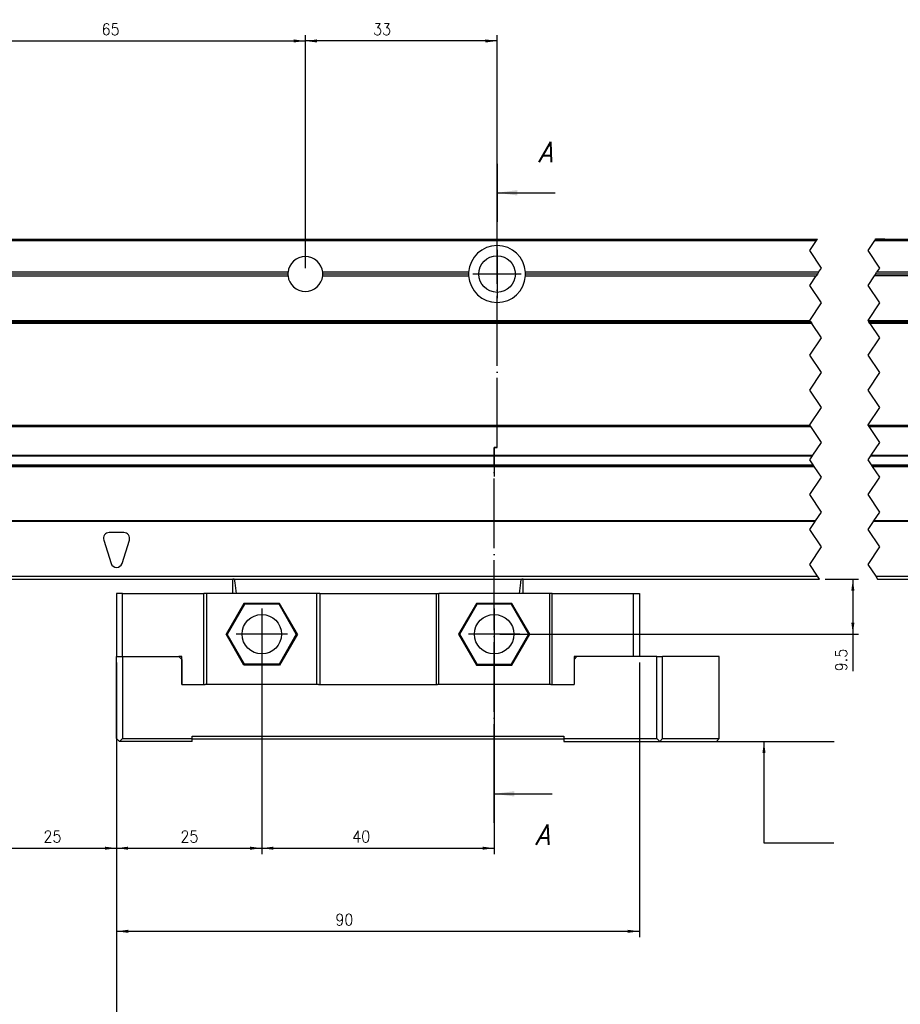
# Model space of a CAD drawing. Header units: inches. Extents: x -381 to 6628, y -418 to 176.
# Tile 7 of 27: x -181 to -29, y -177 to -8. Entities that reach past the tile are written whole.
import ezdxf

# ---------------------------------------------------------------- set-up
doc = ezdxf.new("R2010")
doc.units = ezdxf.units.IN
doc.linetypes.add('DOT_CENTER', pattern=[14, 12, -1, 0, -1])
doc.layers.add('1', color=7, linetype='Continuous')
doc.styles.add('CONVERTER_11', font='txt.shx', dxfattribs={"width": 0.9, "oblique": 15})
doc.styles.add('CONVERTER_12', font='txt.shx', dxfattribs={"width": 0.9})
doc.dimstyles.new('ME10_DIM_20', dxfattribs={"dimtxt": 2, "dimasz": 2, "dimexe": 1, "dimexo": 1, "dimgap": 1, "dimtad": 1, "dimdsep": 46, "dimtxsty": 'CONVERTER_12', "dimsah": 1, "dimcen": 0.09, "dimclrd": 2, "dimclre": 2, "dimclrt": 2, "dimadec": 0, "dimazin": 0, "dimtfac": 1, "dimtdec": 4, "dimtix": 1, "dimtmove": 0, "dimatfit": 3, "dimfxl": 1, "dimtolj": 1, "dimtzin": 0, "dimarcsym": 0})
doc.dimstyles.new('ME10_DIM_22', dxfattribs={"dimtxt": 2, "dimasz": 2, "dimexe": 1, "dimexo": 1, "dimgap": 1, "dimtad": 1, "dimdsep": 46, "dimtxsty": 'CONVERTER_12', "dimsah": 1, "dimcen": 0.09, "dimclrd": 2, "dimclre": 2, "dimclrt": 2, "dimadec": 0, "dimazin": 0, "dimtfac": 1, "dimtdec": 4, "dimtix": 1, "dimtmove": 0, "dimatfit": 3, "dimfxl": 1, "dimtolj": 1, "dimtzin": 0, "dimarcsym": 0})
doc.dimstyles.new('ME10_DIM_23', dxfattribs={"dimtxt": 2, "dimasz": 2, "dimexe": 1, "dimexo": 1, "dimgap": 1, "dimtad": 1, "dimdsep": 46, "dimtxsty": 'CONVERTER_12', "dimsah": 1, "dimcen": 0.09, "dimclrd": 2, "dimclre": 2, "dimclrt": 2, "dimadec": 0, "dimazin": 0, "dimtfac": 1, "dimtdec": 4, "dimtix": 1, "dimtmove": 0, "dimatfit": 3, "dimfxl": 1, "dimtolj": 1, "dimtzin": 0, "dimarcsym": 0})
doc.dimstyles.new('ME10_DIM_24', dxfattribs={"dimtxt": 2, "dimasz": 2, "dimexe": 1, "dimexo": 1, "dimgap": 1, "dimtad": 1, "dimdsep": 46, "dimtxsty": 'CONVERTER_12', "dimsah": 1, "dimcen": 0.09, "dimclrd": 2, "dimclre": 2, "dimclrt": 2, "dimadec": 0, "dimazin": 0, "dimtfac": 1, "dimtdec": 4, "dimtix": 1, "dimtmove": 0, "dimatfit": 3, "dimfxl": 1, "dimtolj": 1, "dimtzin": 0, "dimarcsym": 0})
doc.dimstyles.new('ME10_DIM_26', dxfattribs={"dimtxt": 2, "dimasz": 2, "dimexe": 1, "dimexo": 1, "dimgap": 1, "dimtad": 1, "dimdsep": 46, "dimtxsty": 'CONVERTER_12', "dimsah": 1, "dimcen": 0.09, "dimclrd": 2, "dimclre": 2, "dimclrt": 2, "dimadec": 0, "dimazin": 0, "dimtfac": 1, "dimtdec": 4, "dimtix": 1, "dimtmove": 0, "dimatfit": 3, "dimfxl": 1, "dimtolj": 1, "dimtzin": 0, "dimarcsym": 0})
doc.dimstyles.new('ME10_DIM_27', dxfattribs={"dimtxt": 2, "dimasz": 2, "dimexe": 1, "dimexo": 1, "dimgap": 1, "dimtad": 1, "dimdsep": 46, "dimtxsty": 'CONVERTER_12', "dimsah": 1, "dimcen": 0.09, "dimclrd": 2, "dimclre": 2, "dimclrt": 2, "dimadec": 0, "dimazin": 0, "dimtfac": 1, "dimtdec": 4, "dimtix": 1, "dimtmove": 0, "dimatfit": 3, "dimfxl": 1, "dimtolj": 1, "dimtzin": 0, "dimarcsym": 0})
doc.dimstyles.new('ME10_DIM_28', dxfattribs={"dimtxt": 2, "dimasz": 2, "dimexe": 1, "dimexo": 1, "dimgap": 1, "dimtad": 1, "dimdsep": 46, "dimtxsty": 'CONVERTER_12', "dimsah": 1, "dimcen": 0.09, "dimclrd": 2, "dimclre": 2, "dimclrt": 2, "dimadec": 0, "dimazin": 0, "dimtfac": 1, "dimtdec": 4, "dimtix": 1, "dimtmove": 0, "dimatfit": 3, "dimfxl": 1, "dimtolj": 1, "dimtzin": 0, "dimarcsym": 0})
doc.dimstyles.new('ME10_DIM_45', dxfattribs={"dimtxt": 2, "dimasz": 2, "dimexe": 1, "dimexo": 1, "dimgap": 1, "dimtad": 1, "dimdec": 0, "dimdsep": 46, "dimtxsty": 'CONVERTER_12', "dimsah": 1, "dimcen": 0.09, "dimclrd": 2, "dimclre": 2, "dimclrt": 2, "dimadec": 0, "dimazin": 0, "dimtfac": 1, "dimtdec": 4, "dimtix": 1, "dimtmove": 0, "dimatfit": 3, "dimfxl": 1, "dimtolj": 1, "dimtzin": 0, "dimarcsym": 0})
doc.dimstyles.get("Standard").update_dxf_attribs({"dimtxt": 0.18, "dimasz": 0.18, "dimexe": 0.18, "dimexo": 0.0625, "dimgap": 0.09, "dimtad": 0, "dimtih": 1, "dimtoh": 1, "dimdec": 4, "dimzin": 0, "dimdsep": 46, "dimtxsty": 'Standard', "dimcen": 0.09, "dimadec": 0, "dimazin": 0, "dimtfac": 1, "dimtdec": 4, "dimtofl": 0, "dimtmove": 0, "dimatfit": 3, "dimfxl": 1, "dimtolj": 1, "dimtzin": 0, "dimarcsym": 0})

# ---------------------------------------------------------------- blocks, each defined once
blk = doc.blocks.new('Modulo_izq__K__1__12', base_point=(-230.87744140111, -109.9277451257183))
at = {"color": 7, "linetype": 'Continuous'}
for p, q in [((-196.8224914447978, -45.52614412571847), (-43.68527465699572, -45.52614412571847)), ((-33.68527465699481, -45.52614412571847), (-12.82249112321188, -45.52614412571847)), ((-33.6519413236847, -45.47614412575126), (-32.12255858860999, -45.47614287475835)), ((-32.07255108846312, -45.52614210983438), (-32.12255858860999, -45.47614287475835)), ((-196.8224914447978, -45.77614412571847), (-43.85194132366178, -45.77614412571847)), ((-33.85194132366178, -45.77614412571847), (-12.82248357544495, -45.77614412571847)), ((-129.2827633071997, -49.93027291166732), (-129.2667728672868, -49.95809918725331)), ((-101.484360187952, -49.84522663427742), (-101.4728399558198, -49.8248131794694)), ((-96.39261930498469, -49.52246758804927), (-96.38310290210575, -49.53467418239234)), ((-134.8074537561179, -51.22614412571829), (-196.8224914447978, -51.22614412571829)), ((-134.8224914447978, -51.52614412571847), (-196.8224914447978, -51.52614340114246)), ((-196.8224914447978, -51.82614267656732), (-134.807453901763, -51.82614267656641)), ((-134.815185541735, -51.31687544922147), (-134.8224914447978, -51.52614412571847)), ((-134.8224914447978, -51.52614412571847), (-134.815185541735, -51.73541258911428)), ((-134.8074537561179, -51.22614412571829), (-134.815185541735, -51.31687544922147)), ((-134.815185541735, -51.73541258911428), (-134.807453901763, -51.82614267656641)), ((-103.7132991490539, -51.22614412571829), (-128.8375291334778, -51.22614412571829)), ((-128.8224914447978, -51.52614412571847), (-128.8375291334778, -51.22614412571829)), ((-128.8375289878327, -51.82614267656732), (-128.8224914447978, -51.52614412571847)), ((-128.8375289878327, -51.82614267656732), (-103.7132992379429, -51.82614267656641)), ((-103.7224914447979, -51.52614412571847), (-128.8224914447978, -51.52614412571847)), ((-103.7132991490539, -51.22614412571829), (-103.7224914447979, -51.52614412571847)), ((-103.7224914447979, -51.52614412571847), (-103.7132992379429, -51.82614267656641)), ((-93.92249144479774, -51.52614412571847), (-93.93168374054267, -51.22614412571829)), ((-43.4852746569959, -51.22614412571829), (-93.93168374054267, -51.22614412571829)), ((-93.93168365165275, -51.82614267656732), (-93.92249144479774, -51.52614412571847)), ((-93.93168365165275, -51.82614267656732), (-43.88527369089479, -51.82614267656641)), ((-43.6852741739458, -51.52614340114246), (-93.92249144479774, -51.52614412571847)), ((-12.82249482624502, -51.82614267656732), (-33.88527369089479, -51.82614267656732)), ((-12.82249056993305, -51.52614340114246), (-33.6852741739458, -51.52614340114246)), ((-12.82248620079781, -51.22614412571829), (-33.4852746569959, -51.22614412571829)), ((-129.2665253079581, -53.09372335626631), (-129.2829617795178, -53.12228820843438)), ((-101.2529491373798, -53.52927929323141), (-101.2611424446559, -53.51878777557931)), ((-196.8224914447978, -59.52614361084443), (-44.98374948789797, -59.52614361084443)), ((-196.8224914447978, -59.77614361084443), (-44.817082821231, -59.77614361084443)), ((-44.65041615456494, -60.02614361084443), (-196.8224914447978, -60.02614361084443)), ((-34.98374948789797, -59.52614361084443), (-12.82250142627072, -59.52614361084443)), ((-34.817082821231, -59.77614361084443), (-12.82248789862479, -59.77614361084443)), ((-12.82249505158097, -60.02614361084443), (-34.65041615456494, -60.02614361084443)), ((-196.8224914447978, -77.52614361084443), (-44.98374948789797, -77.52614361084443)), ((-196.8224914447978, -77.77614361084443), (-44.817082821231, -77.77614361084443)), ((-34.98374948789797, -77.52614361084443), (-12.82250142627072, -77.52614361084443)), ((-34.817082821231, -77.77614361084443), (-12.82248789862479, -77.77614361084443)), ((-196.8224914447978, -82.72962818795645), (-44.48759736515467, -82.72962818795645)), ((-196.8224914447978, -82.82046831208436), (-44.54815744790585, -82.82046831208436)), ((-34.54815744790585, -82.82046831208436), (-12.82249818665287, -82.82046831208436)), ((-34.48759736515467, -82.72962818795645), (-12.82249651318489, -82.72962818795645)), ((-44.31562378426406, -84.52825926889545), (-196.822509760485, -84.52825926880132)), ((-196.8224914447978, -84.36910425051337), (-44.42177572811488, -84.36910425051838)), ((-196.8224914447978, -84.65081547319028), (-44.23396824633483, -84.65081547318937)), ((-34.42177572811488, -84.36910425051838), (-12.82248429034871, -84.36910425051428)), ((-34.31562476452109, -84.52825926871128), (-12.82250938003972, -84.52825926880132)), ((-34.23396824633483, -84.65081547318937), (-12.82249963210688, -84.65081547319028)), ((-44.01583450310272, -94.0219838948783), (-196.8224914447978, -94.0219838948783)), ((-44.07720167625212, -94.11403465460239), (-196.8224914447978, -94.11403465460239)), ((-12.82249760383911, -94.11403465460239), (-34.07720167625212, -94.11403465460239)), ((-12.82249010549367, -94.0219838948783), (-34.01583450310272, -94.0219838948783)), ((-163.0724914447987, -96.02614361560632), (-165.5724914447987, -96.02614361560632)), ((-166.526971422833, -97.32441860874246), (-165.276971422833, -101.3244186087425)), ((-163.3680114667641, -101.3244186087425), (-162.1180114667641, -97.32441860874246)), ((-196.8224914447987, -103.5261436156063), (-43.65041615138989, -103.5261436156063)), ((-196.8224914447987, -104.0261436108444), (-43.317082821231, -104.0261436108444)), ((-33.65041615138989, -103.5261436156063), (-12.57249460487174, -103.5261440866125)), ((-33.317082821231, -104.0261436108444), (-10.82249144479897, -104.0261436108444))]:
    blk.add_line(p, q, dxfattribs=at)
at = {"color": 2, "linetype": 'DOT_CENTER'}
for p, q in [((-43.85194132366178, -45.77614412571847), (-43.68527465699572, -45.52614412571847)), ((-33.68527465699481, -45.52614412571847), (-33.85194132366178, -45.77614412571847)), ((-33.68527465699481, -45.52614412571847), (-33.6519413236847, -45.47614412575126)), ((-45.00117856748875, -47.49999999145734), (-43.85194132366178, -45.77614412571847)), ((-33.85194132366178, -45.77614412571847), (-35.00117856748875, -47.49999999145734)), ((-43.00117856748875, -50.49999999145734), (-45.00117856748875, -47.49999999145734)), ((-35.00117856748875, -47.49999999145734), (-33.00117856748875, -50.49999999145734)), ((-43.4852746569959, -51.22614412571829), (-43.00117856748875, -50.49999999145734)), ((-33.00117856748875, -50.49999999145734), (-33.4852746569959, -51.22614412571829)), ((-45.00117856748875, -53.49999999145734), (-43.88527369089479, -51.82614267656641)), ((-43.6852741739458, -51.52614340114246), (-43.88527369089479, -51.82614267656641)), ((-43.4852746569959, -51.22614412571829), (-43.6852741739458, -51.52614340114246)), ((-33.88527369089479, -51.82614267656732), (-35.00117856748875, -53.49999999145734)), ((-33.6852741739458, -51.52614340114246), (-33.88527369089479, -51.82614267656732)), ((-33.6852741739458, -51.52614340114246), (-33.4852746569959, -51.22614412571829)), ((-43.00117856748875, -56.49999999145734), (-45.00117856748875, -53.49999999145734)), ((-35.00117856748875, -53.49999999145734), (-33.00117856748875, -56.49999999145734)), ((-45.00117856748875, -59.49999999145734), (-43.00117856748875, -56.49999999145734)), ((-33.00117856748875, -56.49999999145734), (-35.00117856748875, -59.49999999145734)), ((-44.98374948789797, -59.52614361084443), (-45.00117856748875, -59.49999999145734)), ((-44.817082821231, -59.77614361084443), (-44.98374948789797, -59.52614361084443)), ((-44.817082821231, -59.77614361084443), (-44.65041615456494, -60.02614361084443)), ((-43.00117856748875, -62.49999999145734), (-44.65041615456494, -60.02614361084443)), ((-35.00117856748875, -59.49999999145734), (-34.98374948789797, -59.52614361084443)), ((-34.98374948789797, -59.52614361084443), (-34.817082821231, -59.77614361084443)), ((-34.65041615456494, -60.02614361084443), (-34.817082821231, -59.77614361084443)), ((-34.65041615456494, -60.02614361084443), (-33.00117856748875, -62.49999999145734)), ((-45.00117856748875, -65.49999999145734), (-43.00117856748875, -62.49999999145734)), ((-33.00117856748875, -62.49999999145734), (-35.00117856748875, -65.49999999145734)), ((-43.00117856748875, -68.49999999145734), (-45.00117856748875, -65.49999999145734)), ((-35.00117856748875, -65.49999999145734), (-33.00117856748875, -68.49999999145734)), ((-45.00117856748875, -71.49999999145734), (-43.00117856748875, -68.49999999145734)), ((-33.00117856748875, -68.49999999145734), (-35.00117856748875, -71.49999999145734)), ((-43.00117856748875, -74.49999999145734), (-45.00117856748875, -71.49999999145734)), ((-35.00117856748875, -71.49999999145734), (-33.00117856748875, -74.49999999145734)), ((-45.00117856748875, -77.49999999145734), (-43.00117856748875, -74.49999999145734)), ((-33.00117856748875, -74.49999999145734), (-35.00117856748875, -77.49999999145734)), ((-44.98374948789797, -77.52614361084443), (-45.00117856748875, -77.49999999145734)), ((-44.817082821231, -77.77614361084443), (-44.98374948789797, -77.52614361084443)), ((-43.00117856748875, -80.49999999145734), (-44.817082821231, -77.77614361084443)), ((-35.00117856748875, -77.49999999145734), (-34.98374948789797, -77.52614361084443)), ((-34.98374948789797, -77.52614361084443), (-34.817082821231, -77.77614361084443)), ((-34.817082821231, -77.77614361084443), (-33.00117856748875, -80.49999999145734)), ((-44.48759736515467, -82.72962818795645), (-43.00117856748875, -80.49999999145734)), ((-33.00117856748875, -80.49999999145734), (-34.48759736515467, -82.72962818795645)), ((-45.00117856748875, -83.49999999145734), (-44.54815744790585, -82.82046831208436)), ((-44.54815744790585, -82.82046831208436), (-44.48759736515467, -82.72962818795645)), ((-34.54815744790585, -82.82046831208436), (-35.00117856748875, -83.49999999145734)), ((-34.48759736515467, -82.72962818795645), (-34.54815744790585, -82.82046831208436)), ((-44.42177572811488, -84.36910425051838), (-45.00117856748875, -83.49999999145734)), ((-44.31562378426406, -84.52825926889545), (-44.42177572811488, -84.36910425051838)), ((-44.31562378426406, -84.52825926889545), (-44.30737304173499, -84.54060935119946)), ((-44.30737304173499, -84.54060935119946), (-44.23396824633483, -84.65081547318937)), ((-43.00117856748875, -86.49999999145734), (-44.23396824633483, -84.65081547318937)), ((-35.00117856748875, -83.49999999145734), (-34.42177572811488, -84.36910425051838)), ((-34.42177572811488, -84.36910425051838), (-34.31562476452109, -84.52825926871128)), ((-34.29638671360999, -84.55707787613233), (-34.31562476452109, -84.52825926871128)), ((-34.23396824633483, -84.65081547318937), (-34.29638671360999, -84.55707787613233)), ((-34.23396824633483, -84.65081547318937), (-33.00117856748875, -86.49999999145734)), ((-45.00117856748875, -89.49999999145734), (-43.00117856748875, -86.49999999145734)), ((-33.00117856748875, -86.49999999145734), (-35.00117856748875, -89.49999999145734)), ((-43.00117856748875, -92.49999999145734), (-45.00117856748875, -89.49999999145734)), ((-35.00117856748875, -89.49999999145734), (-33.00117856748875, -92.49999999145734)), ((-44.01583450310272, -94.0219838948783), (-43.00117856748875, -92.49999999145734)), ((-33.00117856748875, -92.49999999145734), (-34.01583450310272, -94.0219838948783)), ((-45.00117856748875, -95.49999999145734), (-44.07720167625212, -94.11403465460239)), ((-44.01583450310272, -94.0219838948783), (-44.07720167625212, -94.11403465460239)), ((-34.07720167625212, -94.11403465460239), (-35.00117856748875, -95.49999999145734)), ((-34.07720167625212, -94.11403465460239), (-34.01583450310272, -94.0219838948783)), ((-43.00117856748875, -98.49999999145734), (-45.00117856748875, -95.49999999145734)), ((-35.00117856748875, -95.49999999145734), (-33.00117856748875, -98.49999999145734)), ((-34.32824521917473, -96.50946289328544), (-34.31884765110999, -96.52340506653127)), ((-45.00117856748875, -101.4999999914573), (-43.00117856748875, -98.49999999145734)), ((-33.00117856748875, -98.49999999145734), (-35.00117856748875, -101.4999999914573)), ((-43.65041615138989, -103.5261436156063), (-45.00117856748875, -101.4999999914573)), ((-35.00117856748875, -101.4999999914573), (-33.65041615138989, -103.5261436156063)), ((-43.317082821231, -104.0261436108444), (-43.65041615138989, -103.5261436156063)), ((-33.65041615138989, -103.5261436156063), (-33.317082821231, -104.0261436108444))]:
    blk.add_line(p, q, dxfattribs=at)
at = {"color": 7, "linetype": 'Continuous'}
blk.add_circle((-98.82249144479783, -51.52614412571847), 3.14999999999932, dxfattribs=at)
for centre, radius, start, end in [((-98.82249144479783, -51.52614412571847), 4.900000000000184, 3.51010010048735, 176.4898998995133), ((-131.8224914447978, -51.52614412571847), 3.000000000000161, 5.73917047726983, 174.2608295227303), ((-131.8224914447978, -51.52614412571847), 3.000000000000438, 185.7391426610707, 354.2608573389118), ((-98.82249144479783, -51.52614412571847), 4.899999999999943, 183.510083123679, 356.4899168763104), ((-165.5724914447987, -97.02614361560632), 1, 90, 197.3540246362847), ((-163.0724914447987, -97.02614361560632), 0.9999999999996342, 342.6459753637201, 90), ((-164.3224914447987, -101.0261436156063), 0.9999999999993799, 197.3540246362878, 342.6459753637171)]:
    blk.add_arc(centre, radius, start, end, dxfattribs=at)
at = {"layer": '1', "color": 2, "linetype": 'DOT_CENTER'}
for p, q in [((-98.82249144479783, -47.37614412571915), (-98.82249144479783, -55.6761441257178)), ((-94.67249144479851, -51.52614412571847), (-102.9724914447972, -51.52614412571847))]:
    blk.add_line(p, q, dxfattribs=at)
blk = doc.blocks.new('CABEZA__13', base_point=(-164.3246459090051, -131.9738496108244))
at = {"color": 7, "linetype": 'Continuous'}
for p, q in [((-144.322509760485, -104.6655368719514), (-144.3224917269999, -104.0261494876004)), ((-144.3224914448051, -106.5261436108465), (-144.322509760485, -104.6655368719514)), ((-144.300048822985, -104.0339145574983), (-144.3112691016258, -104.0261482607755)), ((-144.231689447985, -104.0421848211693), (-144.300048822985, -104.0339145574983)), ((-144.145751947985, -104.0363864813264), (-144.231689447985, -104.0421848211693)), ((-144.12451171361, -104.0336856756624), (-144.145751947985, -104.0363864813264)), ((-144.0776684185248, -104.0261423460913), (-144.12451171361, -104.0336856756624)), ((-143.91601561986, -104.6654148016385), (-143.9984682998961, -104.0261494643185)), ((-143.6749933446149, -106.5261436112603), (-143.91601561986, -104.6654148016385)), ((-94.96998954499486, -106.5261436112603), (-94.72900390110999, -104.6651706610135)), ((-94.72900390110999, -104.6651706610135), (-94.64651564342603, -104.0261494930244)), ((-94.52050780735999, -104.0337009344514), (-94.56737174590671, -104.0261423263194)), ((-94.49926757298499, -104.0363864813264), (-94.52050780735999, -104.0337009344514)), ((-94.34497069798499, -104.0339145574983), (-94.49926757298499, -104.0363864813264)), ((-94.33373025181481, -104.0261482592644), (-94.34497069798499, -104.0339145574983)), ((-94.32250976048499, -104.6652927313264), (-94.32249172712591, -104.0261494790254)), ((-94.32249144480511, -106.5261436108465), (-94.32250976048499, -104.6652927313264)), ((-164.322491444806, -106.5261436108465), (-164.322491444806, -117.3738496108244)), ((-163.322491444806, -106.5261436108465), (-164.322491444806, -106.5261436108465)), ((-163.322491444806, -117.3738496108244), (-163.322491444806, -106.5261436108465)), ((-163.322491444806, -106.5261436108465), (-149.322491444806, -106.5261436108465)), ((-149.322491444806, -122.1738496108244), (-149.322491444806, -106.5261436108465)), ((-148.822491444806, -106.5261436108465), (-149.322491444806, -106.5261436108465)), ((-148.822491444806, -106.5261436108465), (-148.822491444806, -122.1738496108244)), ((-129.822491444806, -106.5261436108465), (-148.822491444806, -106.5261436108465)), ((-129.822491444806, -122.1738496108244), (-129.822491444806, -106.5261436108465)), ((-129.322491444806, -106.5261436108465), (-129.822491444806, -106.5261436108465)), ((-129.322491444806, -106.5261436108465), (-129.322491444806, -122.1738496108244)), ((-129.322491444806, -106.5261436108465), (-109.322491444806, -106.5261436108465)), ((-109.322491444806, -106.5261436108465), (-109.322491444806, -122.1738496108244)), ((-109.322491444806, -106.5261436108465), (-108.822491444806, -106.5261436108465)), ((-108.822491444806, -122.1738496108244), (-108.822491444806, -106.5261436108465)), ((-89.82249144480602, -106.5261436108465), (-108.822491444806, -106.5261436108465)), ((-89.82249144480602, -106.5261436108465), (-89.82249144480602, -122.1738496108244)), ((-89.32249144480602, -106.5261436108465), (-89.82249144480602, -106.5261436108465)), ((-89.32249144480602, -122.1738496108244), (-89.32249144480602, -106.5261436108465)), ((-89.32249144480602, -106.5261436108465), (-75.32249144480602, -106.5261436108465)), ((-75.32249144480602, -117.3738496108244), (-75.32249144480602, -106.5261436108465)), ((-75.32249144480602, -106.5261436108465), (-74.32249144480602, -106.5261436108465)), ((-74.32249144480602, -106.5261436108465), (-74.32249144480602, -117.3738496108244)), ((-142.3840566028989, -108.2210632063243), (-145.4456217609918, -113.5238496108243)), ((-142.2958453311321, -108.3738496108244), (-145.2691992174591, -113.5238496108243)), ((-142.2958453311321, -108.3738496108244), (-142.3840566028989, -108.2210632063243)), ((-136.2609262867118, -108.2210632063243), (-142.3840566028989, -108.2210632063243)), ((-136.349137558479, -108.3738496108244), (-142.2958453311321, -108.3738496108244)), ((-136.349137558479, -108.3738496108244), (-136.2609262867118, -108.2210632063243)), ((-133.3757836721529, -113.5238496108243), (-136.349137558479, -108.3738496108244)), ((-133.1993611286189, -113.5238496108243), (-136.2609262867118, -108.2210632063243)), ((-102.3840566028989, -108.2210632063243), (-105.4456217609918, -113.5238496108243)), ((-102.2958453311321, -108.3738496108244), (-105.2691992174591, -113.5238496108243)), ((-102.2958453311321, -108.3738496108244), (-102.3840566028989, -108.2210632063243)), ((-96.26092628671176, -108.2210632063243), (-102.3840566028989, -108.2210632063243)), ((-96.34913755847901, -108.3738496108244), (-102.2958453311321, -108.3738496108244)), ((-96.34913755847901, -108.3738496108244), (-96.26092628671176, -108.2210632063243)), ((-93.37578367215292, -113.5238496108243), (-96.34913755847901, -108.3738496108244)), ((-93.19936112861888, -113.5238496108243), (-96.26092628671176, -108.2210632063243)), ((-142.3840566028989, -118.8266360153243), (-145.4456217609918, -113.5238496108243)), ((-145.2691992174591, -113.5238496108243), (-145.4456217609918, -113.5238496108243)), ((-142.2958453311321, -118.6738496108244), (-145.2691992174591, -113.5238496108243)), ((-133.3757836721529, -113.5238496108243), (-136.349137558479, -118.6738496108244)), ((-133.1993611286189, -113.5238496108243), (-136.2609262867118, -118.8266360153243)), ((-133.3757836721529, -113.5238496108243), (-133.1993611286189, -113.5238496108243)), ((-105.4456217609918, -113.5238496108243), (-102.3840566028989, -118.8266360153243)), ((-105.2691992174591, -113.5238496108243), (-105.4456217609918, -113.5238496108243)), ((-105.2691992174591, -113.5238496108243), (-102.2958453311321, -118.6738496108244)), ((-96.34913755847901, -118.6738496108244), (-93.37578367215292, -113.5238496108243)), ((-96.26092628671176, -118.8266360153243), (-93.19936112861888, -113.5238496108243)), ((-93.37578367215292, -113.5238496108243), (-93.19936112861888, -113.5238496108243)), ((-164.3246459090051, -131.4738496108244), (-164.322491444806, -117.3738496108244)), ((-164.322491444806, -117.3738496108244), (-163.322491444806, -117.3738496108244)), ((-163.322491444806, -117.3738496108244), (-163.3246459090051, -131.4738496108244)), ((-163.322491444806, -117.3738496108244), (-153.5746459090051, -117.3738496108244)), ((-153.072491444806, -117.3738496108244), (-153.5746459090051, -117.3738496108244)), ((-153.0746459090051, -117.8738496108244), (-153.5746459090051, -117.3738496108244)), ((-153.0746459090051, -122.1738496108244), (-153.072491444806, -117.3738496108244)), ((-153.0746459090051, -117.8738496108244), (-153.0746459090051, -122.1738496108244)), ((-85.57249144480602, -117.3738496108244), (-85.57464590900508, -117.8738496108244)), ((-85.07464590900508, -117.3738496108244), (-85.57464590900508, -117.8738496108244)), ((-85.57464590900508, -117.8738496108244), (-85.57464590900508, -122.1738496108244)), ((-85.07464590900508, -117.3738496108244), (-85.57249144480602, -117.3738496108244)), ((-71.32180152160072, -117.3738496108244), (-85.07464590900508, -117.3738496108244)), ((-71.32180152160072, -131.4738496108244), (-71.32180152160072, -117.3738496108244)), ((-71.32180152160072, -117.3738496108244), (-70.32180152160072, -117.3738496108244)), ((-70.32180152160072, -131.4738496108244), (-70.32180152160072, -117.3738496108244)), ((-60.57680037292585, -117.3738496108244), (-70.32180152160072, -117.3738496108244)), ((-60.57680037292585, -131.4738496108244), (-60.57680037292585, -117.3738496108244)), ((-142.3840566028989, -118.8266360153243), (-142.2958453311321, -118.6738496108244)), ((-136.2609262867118, -118.8266360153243), (-142.3840566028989, -118.8266360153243)), ((-136.349137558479, -118.6738496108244), (-142.2958453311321, -118.6738496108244)), ((-136.2609262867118, -118.8266360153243), (-136.349137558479, -118.6738496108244)), ((-102.2958453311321, -118.6738496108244), (-102.3840566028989, -118.8266360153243)), ((-102.3840566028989, -118.8266360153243), (-96.26092628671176, -118.8266360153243)), ((-102.2958453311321, -118.6738496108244), (-96.34913755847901, -118.6738496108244)), ((-96.34913755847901, -118.6738496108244), (-96.26092628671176, -118.8266360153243)), ((-153.0746459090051, -122.1738496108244), (-149.0724914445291, -122.1738496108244)), ((-148.822491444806, -122.1738496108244), (-149.0724914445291, -122.1738496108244)), ((-129.822491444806, -122.1738496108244), (-148.822491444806, -122.1738496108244)), ((-129.5724914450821, -122.1738496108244), (-129.822491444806, -122.1738496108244)), ((-129.5724914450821, -122.1738496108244), (-109.0724914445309, -122.1738496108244)), ((-108.822491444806, -122.1738496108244), (-109.0724914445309, -122.1738496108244)), ((-89.82249144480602, -122.1738496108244), (-108.822491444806, -122.1738496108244)), ((-89.57249144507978, -122.1738496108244), (-89.82249144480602, -122.1738496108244)), ((-89.57249144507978, -122.1738496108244), (-85.57464590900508, -122.1738496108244)), ((-164.3246459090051, -131.4738496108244), (-163.8246459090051, -131.9738496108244)), ((-163.8246459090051, -131.9738496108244), (-163.3246459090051, -131.4738496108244)), ((-151.3235686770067, -131.9738496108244), (-163.8246459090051, -131.9738496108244)), ((-163.3246459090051, -131.4738496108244), (-151.3235686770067, -131.4738496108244)), ((-151.3235686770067, -131.4738496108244), (-151.3235686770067, -131.0738496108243)), ((-151.3235686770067, -131.0738496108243), (-87.32464590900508, -131.0738496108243)), ((-151.3235686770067, -131.9738496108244), (-151.3235686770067, -131.4738496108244)), ((-87.32464590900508, -131.5738496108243), (-151.3235686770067, -131.5738496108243)), ((-87.32464590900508, -131.0738496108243), (-87.32464590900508, -131.4738496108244)), ((-87.32464590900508, -131.4738496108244), (-71.32180152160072, -131.4738496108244)), ((-87.32464590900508, -131.4738496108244), (-87.32464590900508, -131.9738496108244)), ((-87.32464590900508, -131.9738496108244), (-70.82180152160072, -131.9738496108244)), ((-71.32180152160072, -131.4738496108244), (-70.82180152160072, -131.9738496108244)), ((-70.32180152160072, -131.4738496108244), (-70.82180152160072, -131.9738496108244)), ((-70.82180152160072, -131.9738496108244), (-61.07680037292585, -131.9738496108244)), ((-70.32180152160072, -131.4738496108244), (-60.57680037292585, -131.4738496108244)), ((-60.57680037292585, -131.4738496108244), (-61.07680037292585, -131.9738496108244))]:
    blk.add_line(p, q, dxfattribs=at)
for centre, radius in [((-139.3224914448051, -113.5238496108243), 3.39999999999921), ((-99.32249144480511, -113.5238496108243), 3.399999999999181)]:
    blk.add_circle(centre, radius, dxfattribs=at)
at = {"layer": '1', "color": 2, "linetype": 'DOT_CENTER'}
for p, q in [((-139.3224914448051, -109.1238496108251), (-139.3224914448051, -117.9238496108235)), ((-99.32249144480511, -109.1238496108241), (-99.32249144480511, -117.9238496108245)), ((-134.9224914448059, -113.5238496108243), (-143.7224914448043, -113.5238496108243)), ((-94.92249144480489, -113.5238496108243), (-103.7224914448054, -113.5238496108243))]:
    blk.add_line(p, q, dxfattribs=at)
blk = doc.blocks.new('F-56__14', base_point=(-230.87744140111, -131.9738496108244))
for name, p in [('Modulo_izq__K__1__12', (-230.87744140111, -109.9277451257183)), ('CABEZA__13', (-164.3246459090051, -131.9738496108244))]:
    blk.add_blockref(name, p)
blk = doc.blocks.new('*D83')
at = {"layer": '1', "color": 2, "linetype": 'Continuous'}
for p, q in [((-42.317082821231, -104.0261436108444), (-36.57808634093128, -104.0261436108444)), ((-37.57808634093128, -104.0261436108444), (-37.57808634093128, -113.5238496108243)), ((-98.32249144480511, -113.5238496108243), (-36.57808634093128, -113.5238496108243)), ((-37.57808634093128, -113.5238496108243), (-37.57808634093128, -119.8883136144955))]:
    blk.add_line(p, q, dxfattribs=at)
at = {"layer": '1', "color": 2}
for points in [[(-37.31478134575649, -106.0261436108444), (-37.84139133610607, -106.0261436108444), (-37.57808634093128, -104.0261436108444)], [(-37.84139133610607, -111.5238496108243), (-37.31478134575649, -111.5238496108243), (-37.57808634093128, -113.5238496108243)]]:
    blk.add_solid(points, dxfattribs=at)
at = {"layer": '1', "color": 2, "insert": (-38.57808634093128, -119.8883136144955), "char_height": 2, "attachment_point": 7, "rotation": 90, "line_spacing_factor": 0.60024009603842, "style": 'CONVERTER_12'}
blk.add_mtext('9.5', dxfattribs=at)
blk = doc.blocks.new('*D85')
at = {"layer": '1', "color": 2, "linetype": 'Continuous'}
for p, q in [((-164.3224914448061, -118.3738496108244), (-164.3224914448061, -165.6638684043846)), ((-74.32249144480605, -118.3738496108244), (-74.32249144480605, -165.6638684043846)), ((-164.3224914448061, -164.6638684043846), (-74.32249144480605, -164.6638684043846))]:
    blk.add_line(p, q, dxfattribs=at)
at = {"layer": '1', "color": 2}
for points in [[(-162.3224914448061, -164.4005634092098), (-162.3224914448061, -164.9271733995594), (-164.3224914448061, -164.6638684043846)], [(-76.32249144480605, -164.9271733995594), (-76.32249144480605, -164.4005634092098), (-74.32249144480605, -164.6638684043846)]]:
    blk.add_solid(points, dxfattribs=at)
at = {"layer": '1', "color": 2, "insert": (-126.6489087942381, -163.6638684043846), "char_height": 2, "attachment_point": 7, "rotation": 0.00013888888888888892, "line_spacing_factor": 0.60024009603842, "style": 'CONVERTER_12'}
blk.add_mtext('90', dxfattribs=at)
blk = doc.blocks.new('*D86')
at = {"layer": '1', "color": 2, "linetype": 'Continuous'}
for p, q in [((-139.3224914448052, -114.5238496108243), (-139.3224914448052, -151.3579692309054)), ((-99.32249144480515, -114.5238496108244), (-99.32249144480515, -151.3579692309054)), ((-139.3224914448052, -150.3579692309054), (-99.32249144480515, -150.3579692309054))]:
    blk.add_line(p, q, dxfattribs=at)
at = {"layer": '1', "color": 2}
for points in [[(-137.3224914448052, -150.0946642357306), (-137.3224914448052, -150.6212742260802), (-139.3224914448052, -150.3579692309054)], [(-101.3224914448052, -150.6212742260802), (-101.3224914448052, -150.0946642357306), (-99.32249144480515, -150.3579692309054)]]:
    blk.add_solid(points, dxfattribs=at)
at = {"layer": '1', "color": 2, "insert": (-123.7376584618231, -149.3579692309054), "char_height": 2, "attachment_point": 7, "rotation": 0.00013888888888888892, "line_spacing_factor": 0.60024009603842, "style": 'CONVERTER_12'}
blk.add_mtext('40', dxfattribs=at)
blk = doc.blocks.new('*D87')
at = {"layer": '1', "color": 2, "linetype": 'Continuous'}
for p, q in [((-139.3224914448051, -114.5238496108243), (-139.3224914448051, -151.3579692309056)), ((-164.3246459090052, -132.4738496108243), (-164.3246459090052, -151.3579692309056)), ((-164.3246459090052, -150.3579692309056), (-139.3224914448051, -150.3579692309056))]:
    blk.add_line(p, q, dxfattribs=at)
at = {"layer": '1', "color": 2}
for points in [[(-162.3246459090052, -150.0946642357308), (-162.3246459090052, -150.6212742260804), (-164.3246459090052, -150.3579692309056)], [(-141.3224914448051, -150.6212742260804), (-141.3224914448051, -150.0946642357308), (-139.3224914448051, -150.3579692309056)]]:
    blk.add_solid(points, dxfattribs=at)
at = {"layer": '1', "color": 2, "insert": (-153.3235686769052, -149.3579692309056), "char_height": 2, "attachment_point": 7, "rotation": 0.00013888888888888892, "line_spacing_factor": 0.60024009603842, "style": 'CONVERTER_12'}
blk.add_mtext('25', dxfattribs=at)
blk = doc.blocks.new('*D89')
at = {"layer": '1', "color": 2, "linetype": 'Continuous'}
for p, q in [((-189.3224914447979, -110.9277451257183), (-189.3224914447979, -151.3579692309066)), ((-164.3246459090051, -132.4738496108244), (-164.3246459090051, -151.3579692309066)), ((-189.3224914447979, -150.3579692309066), (-164.3246459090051, -150.3579692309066))]:
    blk.add_line(p, q, dxfattribs=at)
at = {"layer": '1', "color": 2}
for points in [[(-187.3224914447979, -150.0946642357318), (-187.3224914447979, -150.6212742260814), (-189.3224914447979, -150.3579692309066)], [(-166.3246459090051, -150.6212742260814), (-166.3246459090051, -150.0946642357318), (-164.3246459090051, -150.3579692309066)]]:
    blk.add_solid(points, dxfattribs=at)
at = {"layer": '1', "color": 2, "insert": (-176.9028548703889, -149.3579692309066), "char_height": 2, "attachment_point": 7, "rotation": 0.00013888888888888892, "line_spacing_factor": 0.60024009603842, "style": 'CONVERTER_12'}
blk.add_mtext('25', dxfattribs=at)
blk = doc.blocks.new('*D90')
at = {"layer": '1', "color": 2, "linetype": 'Continuous'}
for p, q in [((-196.8224914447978, -44.52614412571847), (-196.8224914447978, -10.40681411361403)), ((-196.8224914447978, -11.40681411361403), (-131.8224914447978, -11.40681411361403)), ((-131.8224914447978, -50.52614412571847), (-131.8224914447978, -10.40681411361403))]:
    blk.add_line(p, q, dxfattribs=at)
at = {"layer": '1', "color": 2}
for points in [[(-194.8224914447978, -11.14350911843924), (-194.8224914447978, -11.67011910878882), (-196.8224914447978, -11.40681411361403)], [(-133.8224914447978, -11.67011910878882), (-133.8224914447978, -11.14350911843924), (-131.8224914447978, -11.40681411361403)]]:
    blk.add_solid(points, dxfattribs=at)
at = {"layer": '1', "color": 2, "insert": (-166.8889233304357, -10.40681411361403), "char_height": 2, "attachment_point": 7, "rotation": 0.00013888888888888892, "line_spacing_factor": 0.60024009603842, "style": 'CONVERTER_12'}
blk.add_mtext('65', dxfattribs=at)
blk = doc.blocks.new('*D91')
at = {"layer": '1', "color": 2, "linetype": 'Continuous'}
for p, q in [((-131.8224914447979, -50.52614412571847), (-131.8224914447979, -10.40681411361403)), ((-98.82249144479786, -11.40681411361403), (-131.8224914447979, -11.40681411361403)), ((-98.82249144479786, -50.52614412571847), (-98.82249144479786, -10.40681411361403))]:
    blk.add_line(p, q, dxfattribs=at)
at = {"layer": '1', "color": 2}
for points in [[(-129.8224914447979, -11.14350911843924), (-129.8224914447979, -11.67011910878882), (-131.8224914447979, -11.40681411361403)], [(-100.8224914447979, -11.67011910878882), (-100.8224914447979, -11.14350911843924), (-98.82249144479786, -11.40681411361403)]]:
    blk.add_solid(points, dxfattribs=at)
at = {"layer": '1', "color": 2, "insert": (-120.1523734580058, -10.40681411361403), "char_height": 2, "attachment_point": 7, "rotation": 0.00013888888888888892, "line_spacing_factor": 0.60024009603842, "style": 'CONVERTER_12'}
blk.add_mtext('33', dxfattribs=at)
blk = doc.blocks.new('*D106')
at = {"layer": '1', "color": 2, "linetype": 'Continuous'}
for p, q in [((-164.324645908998, -132.4738496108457), (-164.324645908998, -208.2878645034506)), ((-144.3192682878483, -193.6909571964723), (-144.3192682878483, -208.2878645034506)), ((-164.324645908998, -207.2878645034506), (-175.9221610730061, -207.2878645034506)), ((-144.3192682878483, -207.2878645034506), (-164.324645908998, -207.2878645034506))]:
    blk.add_line(p, q, dxfattribs=at)
at = {"layer": '1', "color": 2}
for points in [[(-162.324645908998, -207.0245595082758), (-162.324645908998, -207.5511694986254), (-164.324645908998, -207.2878645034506)], [(-146.3192682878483, -207.5511694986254), (-146.3192682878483, -207.0245595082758), (-144.3192682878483, -207.2878645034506)]]:
    blk.add_solid(points, dxfattribs=at)
at = {"layer": '1', "color": 2, "insert": (-175.9221610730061, -206.2878645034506), "char_height": 2, "attachment_point": 7, "rotation": 0.00013888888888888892, "line_spacing_factor": 0.60024009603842, "style": 'CONVERTER_12'}
blk.add_mtext('20', dxfattribs=at)
blk = doc.blocks.new('A-A__7', base_point=(-1.4e-13, 0))
at = {"layer": '1', "color": 2, "linetype": 'DOT_CENTER'}
for p, q in [((-98.82249144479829, -81.40093956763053), (-98.82249144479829, -37.5436429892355)), ((-99.32249144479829, -140.999339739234), (-99.32249144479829, -81.40093956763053)), ((-99.32249144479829, -81.40093956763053), (-98.82249144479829, -81.40093956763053))]:
    blk.add_line(p, q, dxfattribs=at)
at = {"layer": '1', "color": 7}
for points in [[(-95.32249144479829, -37.08285924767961), (-95.32249144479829, -38.00442673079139), (-98.82249144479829, -37.5436429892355)], [(-95.82249144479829, -140.5385559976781), (-95.82249144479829, -141.4601234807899), (-99.32249144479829, -140.999339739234)]]:
    blk.add_solid(points, dxfattribs=at)
at = {"layer": '1', "color": 7, "char_height": 3.5, "attachment_point": 5, "line_spacing_factor": 1.20048019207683, "style": 'CONVERTER_11'}
for insert in [(-90.57249144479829, -30.5436429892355), (-91.07249144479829, -147.999339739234)]:
    blk.add_mtext('A', dxfattribs=dict(at, insert=insert))
at = {"layer": '1', "color": 7, "linetype": 'Continuous', "has_arrowhead": 0}
for points in [[(-98.82249144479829, -32.5436429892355), (-98.82249144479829, -37.5436429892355)], [(-98.82249144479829, -37.5436429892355), (-98.82249144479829, -42.5436429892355)], [(-98.82249144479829, -37.5436429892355), (-88.82249144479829, -37.5436429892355)], [(-98.82249144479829, -81.40093956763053), (-98.82249144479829, -76.40093956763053)], [(-98.82249144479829, -81.40093956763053), (-99.32249144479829, -81.40093956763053)], [(-99.32249144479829, -81.40093956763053), (-98.82249144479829, -81.40093956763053)], [(-99.32249144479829, -81.40093956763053), (-99.32249144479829, -86.40093956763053)], [(-99.32249144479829, -140.999339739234), (-99.32249144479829, -135.999339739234)], [(-99.32249144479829, -145.999339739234), (-99.32249144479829, -140.999339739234)], [(-99.32249144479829, -140.999339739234), (-89.32249144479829, -140.999339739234)]]:
    blk.add_leader(points, dimstyle='Standard', dxfattribs=at)
blk = doc.blocks.new('Alzado1__15', base_point=(2037.00000000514, -87.99999999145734))
at = {"layer": '1', "color": 7, "linetype": 'Continuous'}
for p, q in [((-164.324645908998, -131.4738496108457), (-164.3226433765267, -171.2877969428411)), ((-62.7846908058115, -131.9738496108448), (-40.7846908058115, -131.9738496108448))]:
    blk.add_line(p, q, dxfattribs=at)
at = {"layer": '1', "color": 2}
blk.add_solid([(-52.61284174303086, -133.9738496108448), (-53.13945173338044, -133.9738496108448), (-52.87614673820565, -131.9738496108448)], dxfattribs=at)
blk.add_blockref('F-56__14', (-230.87744140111, -131.9738496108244))
at = {"layer": '1'}
blk.add_blockref('A-A__7', (-1.4e-13, 0), dxfattribs=at)
for base, p1, p2, dimstyle, picture, middle in [((-196.8224914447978, -11.40681411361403), (-131.8224914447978, -51.52614412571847), (-196.8224914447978, -45.52614412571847), 'ME10_DIM_27', '*D90', (-165.3889233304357, -9.40681411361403)), ((-189.3224914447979, -150.3579692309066), (-164.3246459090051, -131.4738496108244), (-189.3224914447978, -109.9277451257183), 'ME10_DIM_26', '*D89', (-175.4028548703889, -148.3579692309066)), ((-164.3246459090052, -150.3579692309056), (-139.3224914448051, -113.5238496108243), (-164.3246459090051, -131.4738496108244), 'ME10_DIM_24', '*D87', (-151.8235686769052, -148.3579692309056)), ((-139.3224914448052, -150.3579692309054), (-99.32249144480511, -113.5238496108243), (-139.3224914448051, -113.5238496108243), 'ME10_DIM_23', '*D86', (-122.2376584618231, -148.3579692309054)), ((-164.3224914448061, -164.6638684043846), (-74.32249144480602, -117.3738496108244), (-164.322491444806, -117.3738496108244), 'ME10_DIM_22', '*D85', (-125.1489087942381, -162.6638684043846))]:
    dim = blk.add_linear_dim(base=base, p1=p1, p2=p2, dimstyle=dimstyle, dxfattribs=at)
    dim.commit()
    dim.dimension.update_dxf_attribs({"geometry": picture, "text_midpoint": middle, "text_rotation": 0.00013888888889})
dim = blk.add_aligned_dim(p1=(-131.8224914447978, -51.52614412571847), p2=(-98.82249144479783, -51.52614412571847), distance=40.119330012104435, dimstyle='ME10_DIM_28', dxfattribs=at)
dim.commit()
dim.dimension.update_dxf_attribs({"geometry": '*D91', "text_midpoint": (-118.6523734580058, -9.40681411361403), "text_rotation": 0.00013888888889})
dim = blk.add_linear_dim(base=(-37.57808634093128, -104.0261436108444), p1=(-99.32249144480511, -113.5238496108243), p2=(-43.317082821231, -104.0261436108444), angle=90, dimstyle='ME10_DIM_20', dxfattribs=at)
dim.commit()
dim.dimension.update_dxf_attribs({"geometry": '*D83', "text_midpoint": (-39.57808634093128, -118.0633136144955), "text_rotation": 90})
at = {"layer": '1', "color": 2, "linetype": 'Continuous', "has_arrowhead": 0}
blk.add_leader([(-52.87614673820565, -131.9738496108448), (-52.87614673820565, -149.428523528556), (-40.87614673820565, -149.428523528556)], dimstyle='Standard', dxfattribs=at)
blk = doc.blocks.new('Alzado1__53', base_point=(-7.61971641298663, -226.9593064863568))
at = {"layer": '1', "color": 7, "linetype": 'Continuous'}
blk.add_line((-164.324645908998, -131.4738496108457), (-164.3192682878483, -232.6909571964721), dxfattribs=at)
at = {"layer": '1'}
dim = blk.add_linear_dim(base=(-144.3192682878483, -207.2878645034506), p1=(-164.324645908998, -131.4738496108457), p2=(-144.3192682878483, -192.6909571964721), dimstyle='ME10_DIM_45', dxfattribs=at)
dim.commit()
dim.dimension.update_dxf_attribs({"geometry": '*D106', "text_midpoint": (-174.4221610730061, -205.2878645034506), "text_rotation": 0.00013888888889})
blk = doc.blocks.new('1__56', base_point=(-72.84170063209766, -239.5242131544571))
blk.add_blockref('Alzado1__53', (-7.61971641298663, -226.9593064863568))
blk = doc.blocks.new('Pegar5', base_point=(-114.2417006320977, -514.4042131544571))
at = {"layer": '1'}
blk.add_blockref('1__56', (-72.84170063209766, -239.5242131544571), dxfattribs=at)

msp = doc.modelspace()

# ---------------------------------------------------------------- block references
for name, p in [('Alzado1__15', (2037.00000000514, -87.99999999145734)), ('Pegar5', (-114.2417006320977, -514.4042131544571))]:
    msp.add_blockref(name, p)

doc.saveas('drawing.dxf')
